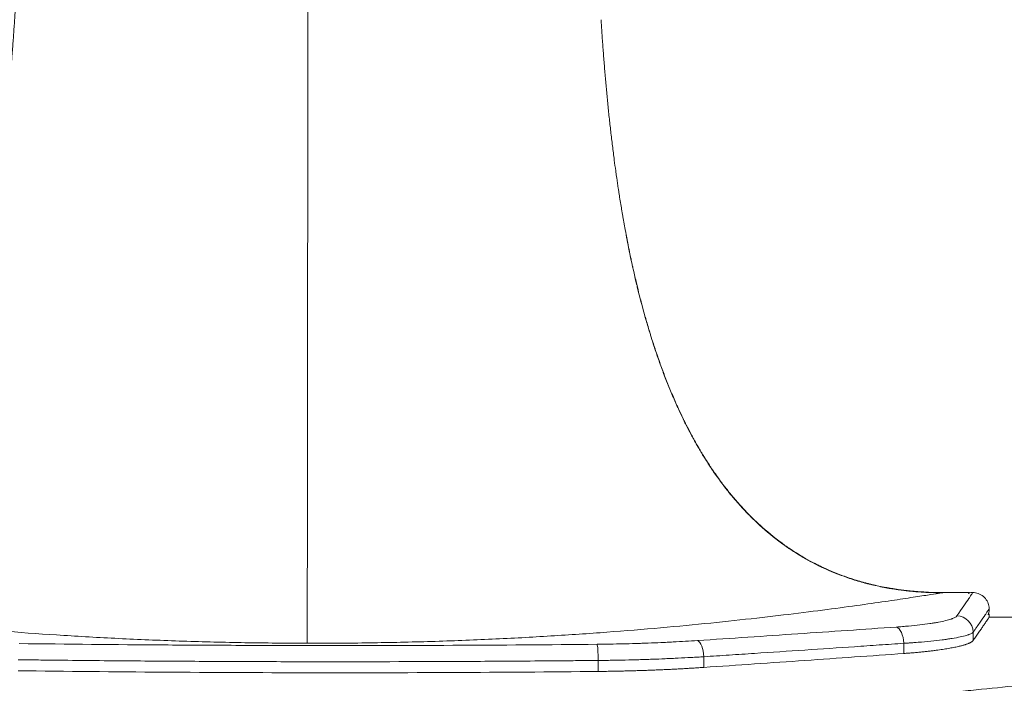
# Model space of a CAD drawing. Header units: millimetres. Extents: x 0 to 594, y 0 to 420.
# Tile 101 of 256: x 237.93 to 240.94, y 169.12 to 171.15. Entities that reach past the tile are written whole.
import ezdxf

# ---------------------------------------------------------------- set-up
doc = ezdxf.new("R2010")
doc.units = ezdxf.units.MM
doc.layers.add('1', color=7, linetype='Continuous', true_color=0xffffff)
doc.styles.add('Arial', font='txt')
doc.dimstyles.get("Standard").update_dxf_attribs({"dimtxt": 0.18, "dimasz": 0.18, "dimexe": 0.18, "dimexo": 0.0625, "dimgap": 0.09, "dimtad": 0, "dimtih": 1, "dimtoh": 1, "dimdec": 4, "dimzin": 0, "dimdsep": 46, "dimtxsty": 'Standard', "dimcen": 0.09, "dimadec": 0, "dimazin": 0, "dimtfac": 1, "dimtdec": 4, "dimtofl": 0, "dimtmove": 0, "dimatfit": 3, "dimfxl": 0, "dimtolj": 1, "dimtzin": 0, "dimarcsym": 0})

# ---------------------------------------------------------------- blocks, each defined once
blk = doc.blocks.new('_U8')
at = {"layer": '1', "color": 18, "lineweight": 18}
for p, q in [((226.9039, 215.3984), (226.9039, 196.8912)), ((318.5034, 149.327), (318.5034, 200.8912)), ((226.9039, 198.8912), (243.5405, 198.8912)), ((318.5034, 198.8912), (301.8668, 198.8912))]:
    blk.add_line(p, q, dxfattribs=at)
at = {"layer": '1', "color": 18}
for points in [[(226.9039, 198.8912), (230.4039, 199.8291), (230.4039, 197.9534)], [(318.5034, 198.8912), (315.0034, 197.9534), (315.0034, 199.8291)]]:
    blk.add_solid(points, dxfattribs=at)
at = {"layer": '1', "color": 18, "linetype": 'Continuous', "lineweight": 13, "char_height": 3.5, "attachment_point": 7, "line_spacing_factor": 1.047437, "style": 'Arial'}
for s, insert in [('\\fArial|b0|i0;\\W1.0000;LCG (DRY WEIGHT)', (255.1731, 196.2555)), ('\\fArial|b0|i0;\\W1.0000;1.8', (245.226, 196.2555))]:
    blk.add_mtext(s, dxfattribs=dict(at, insert=insert))
blk = doc.blocks.new('_U10')
at = {"layer": '1', "color": 18, "lineweight": 18}
for p, q in [((202.0973, 198.4427), (40.2436, 198.4427)), ((42.2436, 198.4427), (42.2436, 169.9126)), ((42.2436, 127.4368), (42.2436, 157.7463)), ((257.5135, 127.4368), (40.2436, 127.4368))]:
    blk.add_line(p, q, dxfattribs=at)
at = {"layer": '1', "color": 18}
for points in [[(42.2436, 198.4427), (43.1815, 194.9427), (41.3058, 194.9427)], [(42.2436, 127.4368), (41.3058, 130.9368), (43.1815, 130.9368)]]:
    blk.add_solid(points, dxfattribs=at)
at = {"layer": '1', "color": 18, "linetype": 'Continuous', "lineweight": 13, "insert": (45.2224, 159.4038), "char_height": 3.5, "attachment_point": 7, "rotation": 90, "line_spacing_factor": 1.047437, "style": 'Arial'}
blk.add_mtext('\\fArial|b0|i0;\\W1.0000;1.42', dxfattribs=at)
blk = doc.blocks.new('_U11')
at = {"layer": '1', "color": 18, "lineweight": 18}
for p, q in [((101.4996, 186.0644), (50.7679, 186.0644)), ((52.7679, 186.0644), (52.7679, 161.5114)), ((52.7679, 127.4368), (52.7679, 149.3451)), ((257.5135, 127.4368), (50.7679, 127.4368))]:
    blk.add_line(p, q, dxfattribs=at)
at = {"layer": '1', "color": 18}
for points in [[(52.7679, 186.0644), (53.7057, 182.5644), (51.8301, 182.5644)], [(52.7679, 127.4368), (51.8301, 130.9368), (53.7057, 130.9368)]]:
    blk.add_solid(points, dxfattribs=at)
at = {"layer": '1', "color": 18, "linetype": 'Continuous', "lineweight": 13, "insert": (55.7467, 151.0026), "char_height": 3.5, "attachment_point": 7, "rotation": 90, "line_spacing_factor": 1.047437, "style": 'Arial'}
blk.add_mtext('\\fArial|b0|i0;\\W1.0000;1.17', dxfattribs=at)
blk = doc.blocks.new('_U12')
at = {"layer": '1', "color": 18, "lineweight": 18}
for p, q in [((226.9039, 215.3984), (336.0772, 215.3984)), ((334.0772, 215.3984), (334.0772, 177.5008)), ((334.0772, 127.4368), (334.0772, 165.3344)), ((257.5135, 127.4368), (336.0772, 127.4368))]:
    blk.add_line(p, q, dxfattribs=at)
at = {"layer": '1', "color": 18}
for points in [[(334.0772, 215.3984), (335.015, 211.8984), (333.1393, 211.8984)], [(334.0772, 127.4368), (333.1393, 130.9368), (335.015, 130.9368)]]:
    blk.add_solid(points, dxfattribs=at)
at = {"layer": '1', "color": 18, "linetype": 'Continuous', "lineweight": 13, "char_height": 3.5, "attachment_point": 7, "rotation": 90, "line_spacing_factor": 1.047437, "style": 'Arial'}
for s, insert in [('\\fArial|b0|i0;\\W1.0000;LIFTING STROPS* EYE', (344.118, 145.1241)), ('\\fArial|b0|i0;\\W1.0000;1.76', (337.056, 166.9919))]:
    blk.add_mtext(s, dxfattribs=dict(at, insert=insert))
blk = doc.blocks.new('_U13')
at = {"layer": '1', "color": 18, "lineweight": 18}
for p, q in [((128.4245, 177.2952), (61.3878, 177.2952)), ((63.3878, 177.2952), (63.3878, 113.3718)), ((257.5135, 127.4368), (61.3878, 127.4368))]:
    blk.add_line(p, q, dxfattribs=at)
at = {"layer": '1', "color": 18}
for points in [[(63.3878, 177.2952), (64.3256, 173.7952), (62.4499, 173.7952)], [(63.3878, 127.4368), (62.4499, 130.9368), (64.3256, 130.9368)]]:
    blk.add_solid(points, dxfattribs=at)
at = {"layer": '1', "color": 18, "linetype": 'Continuous', "lineweight": 13, "char_height": 3.5, "attachment_point": 7, "rotation": 90, "line_spacing_factor": 1.047437, "style": 'Arial'}
for s, insert in [('\\fArial|b0|i0;\\W1.0000;1.00', (66.3666, 102.8629)), ('\\fArial|b0|i0;\\W1.0000;BOW DEFLATED', (66.3666, 61.4994))]:
    blk.add_mtext(s, dxfattribs=dict(at, insert=insert))

msp = doc.modelspace()

# ---------------------------------------------------------------- linework, layer by layer
at = {"layer": '1', "color": 155, "linetype": 'Continuous', "lineweight": 18}
for p, q in [((240.8328, 169.402), (240.7506, 169.4021)), ((240.8933, 169.3267), (240.8933, 169.3369)), ((241.5673, 169.3261), (240.8933, 169.3269))]:
    msp.add_line(p, q, dxfattribs=at)
at = {"layer": '1', "color": 155, "linetype": 'Continuous', "lineweight": 13}
for p, q in [((240.8442, 169.2809), (240.8442, 169.2554)), ((240.6327, 169.2471), (240.6327, 169.2159)), ((239.699, 169.1947), (239.6989, 169.1611)), ((240.0216, 169.206), (240.0215, 169.1734))]:
    msp.add_line(p, q, dxfattribs=at)
for centre, major_axis, ratio, start_param, end_param in [((240.7943, 169.281), (-0.041, 0.0286), 0.991346, 3.753308, 5.315987), ((240.6093, 169.2471), (-0.0034, 0.0499), 0.467569, 4.678842, 6.134001), ((240.0021, 169.2061), (0.0033, -0.0499), 0.389515, 1.544136, 2.972286), ((239.6956, 169.1947), (-0.0005, 0.05), 0.067697, 4.710833, 6.120889)]:
    msp.add_ellipse(centre, major_axis=major_axis, ratio=ratio, start_param=start_param, end_param=end_param, dxfattribs=at)
at = {"layer": '1', "color": 155, "linetype": 'Continuous', "lineweight": 18}
for points, knots in [([(236.8681, 169.4068), (236.8827, 169.4068), (236.901, 169.4072), (236.9228, 169.4082), (236.9374, 169.409), (236.9538, 169.4102), (236.9683, 169.4116), (236.9774, 169.4125), (236.9864, 169.4135), (237.0009, 169.4153), (237.0171, 169.4176), (237.0314, 169.42), (237.053, 169.4238), (237.0726, 169.4279), (237.0902, 169.4322), (237.0973, 169.4339), (237.1096, 169.4371), (237.1236, 169.441), (237.1358, 169.4447), (237.1427, 169.4469), (237.1531, 169.4502), (237.1686, 169.4555), (237.1839, 169.4612), (237.1941, 169.4652), (237.2008, 169.4679), (237.2159, 169.4741), (237.231, 169.4809), (237.2433, 169.4868), (237.2466, 169.4884), (237.2488, 169.4895), (237.2529, 169.4915), (237.2658, 169.498), (237.2802, 169.5057), (237.2928, 169.513), (237.2968, 169.5152), (237.3007, 169.5175), (237.31, 169.5231), (237.3231, 169.5313), (237.3349, 169.539), (237.3409, 169.5431), (237.3427, 169.5444), (237.3446, 169.5457), (237.3506, 169.5498), (237.3798, 169.5706), (237.4093, 169.5947), (237.436, 169.6193), (237.4465, 169.6293), (237.4569, 169.6394), (237.4671, 169.6498), (237.4771, 169.6603), (237.4894, 169.6736), (237.5014, 169.6873), (237.5108, 169.6983), (237.5201, 169.7095), (237.5292, 169.7208), (237.5381, 169.7323), (237.5512, 169.7497), (237.5639, 169.7674), (237.5762, 169.7854), (237.5842, 169.7975), (237.5931, 169.8113), (237.6008, 169.8236), (237.6055, 169.8314), (237.6102, 169.8391), (237.6176, 169.8517), (237.6257, 169.8659), (237.6327, 169.8786), (237.6414, 169.8945), (237.6494, 169.9099), (237.656, 169.9228), (237.658, 169.9269), (237.66, 169.931), (237.6665, 169.944), (237.6739, 169.9596), (237.6815, 169.9762), (237.6874, 169.9894), (237.6947, 170.0061), (237.7018, 170.0229), (237.7073, 170.0363), (237.7128, 170.0498), (237.7181, 170.0634), (237.7233, 170.077), (237.7309, 170.0974), (237.7383, 170.118), (237.7454, 170.1387), (237.7501, 170.1525), (237.7552, 170.168), (237.7596, 170.1819), (237.7624, 170.1906), (237.7651, 170.1993), (237.7693, 170.2132), (237.7738, 170.2281), (237.7768, 170.2386), (237.7781, 170.2429), (237.7793, 170.2473), (237.7833, 170.2613), (237.7875, 170.2765), (237.791, 170.2897), (237.7919, 170.2932), (237.7926, 170.2956), (237.7937, 170.3001), (237.7974, 170.3142), (237.8014, 170.3301), (237.8049, 170.3442), (237.806, 170.3487), (237.807, 170.3531), (237.8096, 170.3637), (237.8131, 170.3788), (237.8164, 170.393), (237.8183, 170.4019), (237.8203, 170.4108), (237.8234, 170.4251), (237.8268, 170.4411), (237.8298, 170.4554), (237.8341, 170.4769), (237.8383, 170.4984), (237.8423, 170.5199), (237.845, 170.5342), (237.8476, 170.5486), (237.8501, 170.563), (237.8525, 170.5774), (237.8556, 170.5954), (237.8585, 170.6134), (237.8607, 170.6278), (237.8635, 170.6458), (237.8663, 170.6639), (237.8689, 170.6819), (237.8715, 170.7), (237.8744, 170.7217), (237.8778, 170.747), (237.8806, 170.7688), (237.8832, 170.7905), (237.8858, 170.8123), (237.8883, 170.834), (237.8915, 170.8631), (237.8946, 170.8921), (237.8975, 170.9212), (237.8996, 170.943), (237.9016, 170.9648), (237.9035, 170.9867), (237.9054, 171.0085), (237.9072, 171.0303), (237.909, 171.0522), (237.9112, 171.0813), (237.9134, 171.1104), (237.9154, 171.1396), (237.9168, 171.1615), (237.9182, 171.1833), (237.9196, 171.2052), (237.9209, 171.2271), (237.9223, 171.2526), (237.9235, 171.2745), (237.9245, 171.2927), (237.9254, 171.311), (237.9265, 171.3329), (237.9277, 171.3584), (237.9287, 171.3803), (237.9297, 171.4022), (237.9306, 171.4241), (237.9315, 171.446), (237.9324, 171.4683), (237.933, 171.4833), (237.9333, 171.491)], [0, 0, 0, 0, 0.016799, 0.020998, 0.025198, 0.033598, 0.039897, 0.041997, 0.044097, 0.050396, 0.058796, 0.062995, 0.067195, 0.083994, 0.086094, 0.088193, 0.092393, 0.100793, 0.104992, 0.107092, 0.109192, 0.117591, 0.125991, 0.128091, 0.13019, 0.13439, 0.146989, 0.149351, 0.150139, 0.151189, 0.152239, 0.155389, 0.167988, 0.171137, 0.172187, 0.173237, 0.176387, 0.184786, 0.191086, 0.192661, 0.193186, 0.193711, 0.195286, 0.201585, 0.235183, 0.239382, 0.243582, 0.251981, 0.256181, 0.260381, 0.26878, 0.277179, 0.281379, 0.285579, 0.293978, 0.298178, 0.302378, 0.319176, 0.323376, 0.327576, 0.335975, 0.342275, 0.344375, 0.346474, 0.352774, 0.361173, 0.365373, 0.369573, 0.382172, 0.385321, 0.386371, 0.387421, 0.390571, 0.40317, 0.40737, 0.41157, 0.419969, 0.428368, 0.432568, 0.436768, 0.445167, 0.449367, 0.453566, 0.470365, 0.474565, 0.478765, 0.487164, 0.493463, 0.495563, 0.497663, 0.503963, 0.512362, 0.515512, 0.516562, 0.517612, 0.520761, 0.533361, 0.535723, 0.53651, 0.53756, 0.53861, 0.54176, 0.554359, 0.557509, 0.558559, 0.559609, 0.562758, 0.571158, 0.577457, 0.579557, 0.581657, 0.587956, 0.596356, 0.600556, 0.604755, 0.621554, 0.625754, 0.629953, 0.638353, 0.642552, 0.646752, 0.655152, 0.663551, 0.667751, 0.67195, 0.684549, 0.688749, 0.692949, 0.705548, 0.713947, 0.722347, 0.730746, 0.739145, 0.747545, 0.755944, 0.772743, 0.781142, 0.789542, 0.797941, 0.80634, 0.81474, 0.823139, 0.831538, 0.839938, 0.856737, 0.865136, 0.873535, 0.881935, 0.890334, 0.898733, 0.907133, 0.919732, 0.923932, 0.928131, 0.94073, 0.94913, 0.957529, 0.965929, 0.974328, 0.982727, 0.991127, 1, 1, 1, 1]), ([(238.8102, 169.2472), (238.8102, 169.2496), (238.8102, 169.253), (238.8102, 169.2577), (238.8102, 169.261), (238.8102, 169.265), (238.8102, 169.2688), (238.8102, 169.2713), (238.8102, 169.2738), (238.8102, 169.2781), (238.8102, 169.2832), (238.8102, 169.288), (238.8102, 169.2955), (238.8102, 169.303), (238.8102, 169.3103), (238.8102, 169.3133), (238.8102, 169.3187), (238.8102, 169.3251), (238.8102, 169.331), (238.8102, 169.3344), (238.8102, 169.3396), (238.8103, 169.3477), (238.8103, 169.3561), (238.8103, 169.362), (238.8103, 169.3659), (238.8103, 169.3749), (238.8103, 169.3845), (238.8103, 169.3926), (238.8103, 169.3948), (238.8103, 169.3963), (238.8103, 169.3991), (238.8103, 169.408), (238.8103, 169.4185), (238.8103, 169.428), (238.8103, 169.431), (238.8103, 169.4341), (238.8103, 169.4414), (238.8103, 169.452), (238.8103, 169.4619), (238.8103, 169.4671), (238.8103, 169.4687), (238.8103, 169.4704), (238.8104, 169.4756), (238.8104, 169.5018), (238.8104, 169.5313), (238.8104, 169.5607), (238.8104, 169.5726), (238.8105, 169.5846), (238.8105, 169.5967), (238.8105, 169.6089), (238.8105, 169.6244), (238.8105, 169.64), (238.8105, 169.6527), (238.8105, 169.6654), (238.8105, 169.6782), (238.8106, 169.6911), (238.8106, 169.7106), (238.8106, 169.7303), (238.8106, 169.7502), (238.8106, 169.7635), (238.8106, 169.7785), (238.8107, 169.792), (238.8107, 169.8004), (238.8107, 169.8088), (238.8107, 169.8224), (238.8107, 169.8377), (238.8107, 169.8513), (238.8107, 169.8685), (238.8108, 169.8848), (238.8108, 169.8986), (238.8108, 169.9029), (238.8108, 169.9072), (238.8108, 169.921), (238.8108, 169.9375), (238.8108, 169.9549), (238.8108, 169.9689), (238.8109, 169.9863), (238.8109, 170.0038), (238.8109, 170.0178), (238.8109, 170.0319), (238.8109, 170.0459), (238.8109, 170.06), (238.811, 170.0811), (238.811, 170.1023), (238.811, 170.1235), (238.811, 170.1377), (238.811, 170.1536), (238.8111, 170.1678), (238.8111, 170.1766), (238.8111, 170.1855), (238.8111, 170.1997), (238.8111, 170.2148), (238.8111, 170.2255), (238.8111, 170.2299), (238.8111, 170.2343), (238.8112, 170.2486), (238.8112, 170.2639), (238.8112, 170.2773), (238.8112, 170.2808), (238.8112, 170.2833), (238.8112, 170.2877), (238.8112, 170.302), (238.8112, 170.318), (238.8112, 170.3322), (238.8113, 170.3367), (238.8113, 170.3412), (238.8113, 170.3519), (238.8113, 170.367), (238.8113, 170.3813), (238.8113, 170.3902), (238.8113, 170.3991), (238.8113, 170.4134), (238.8114, 170.4295), (238.8114, 170.4438), (238.8114, 170.4652), (238.8114, 170.4867), (238.8115, 170.5081), (238.8115, 170.5224), (238.8115, 170.5367), (238.8115, 170.5511), (238.8115, 170.5654), (238.8115, 170.5833), (238.8116, 170.6012), (238.8116, 170.6155), (238.8116, 170.6335), (238.8116, 170.6514), (238.8116, 170.6693), (238.8117, 170.6873), (238.8117, 170.7088), (238.8117, 170.7339), (238.8117, 170.7555), (238.8118, 170.7771), (238.8118, 170.7987), (238.8118, 170.8203), (238.8119, 170.8491), (238.8119, 170.878), (238.8119, 170.9068), (238.8119, 170.9285), (238.812, 170.9502), (238.812, 170.972), (238.812, 170.9937), (238.8121, 171.0155), (238.8121, 171.0372), (238.8121, 171.0663), (238.8121, 171.0955), (238.8122, 171.1246), (238.8122, 171.1465), (238.8122, 171.1685), (238.8123, 171.1904), (238.8123, 171.2124), (238.8123, 171.2382), (238.8124, 171.2602), (238.8124, 171.2786), (238.8124, 171.2971), (238.8124, 171.3192), (238.8125, 171.3451), (238.8125, 171.3674), (238.8125, 171.3897), (238.8125, 171.412), (238.8126, 171.4344), (238.8126, 171.4601), (238.8126, 171.4785), (238.8126, 171.4893)], [0, 0, 0, 0, 0.016744, 0.02093, 0.025115, 0.033487, 0.039766, 0.041859, 0.043952, 0.050231, 0.058603, 0.062789, 0.066975, 0.083718, 0.085811, 0.087904, 0.09209, 0.100462, 0.104648, 0.106741, 0.108834, 0.117206, 0.125577, 0.12767, 0.129763, 0.133949, 0.146507, 0.148862, 0.149646, 0.150693, 0.151739, 0.154879, 0.167436, 0.170576, 0.171622, 0.172669, 0.175808, 0.18418, 0.190459, 0.192029, 0.192552, 0.193075, 0.194645, 0.200924, 0.234411, 0.238597, 0.242783, 0.251155, 0.255341, 0.259527, 0.267898, 0.27627, 0.280456, 0.284642, 0.293014, 0.2972, 0.301386, 0.318129, 0.322315, 0.326501, 0.334873, 0.341152, 0.343245, 0.345338, 0.351617, 0.359988, 0.364174, 0.36836, 0.380918, 0.384057, 0.385104, 0.38615, 0.38929, 0.401848, 0.406033, 0.410219, 0.418591, 0.426963, 0.431149, 0.435335, 0.443707, 0.447893, 0.452079, 0.468822, 0.473008, 0.477194, 0.485566, 0.491845, 0.493938, 0.496031, 0.502309, 0.510681, 0.513821, 0.514867, 0.515914, 0.519053, 0.531611, 0.533965, 0.53475, 0.535797, 0.536843, 0.539983, 0.55254, 0.55568, 0.556726, 0.557773, 0.560912, 0.569284, 0.575563, 0.577656, 0.579749, 0.586028, 0.5944, 0.598585, 0.602771, 0.619515, 0.623701, 0.627887, 0.636259, 0.640445, 0.64463, 0.653002, 0.661374, 0.66556, 0.669746, 0.682304, 0.68649, 0.690676, 0.703233, 0.711605, 0.719977, 0.728349, 0.736721, 0.745092, 0.753464, 0.770208, 0.77858, 0.786952, 0.795323, 0.803695, 0.812067, 0.820439, 0.828811, 0.837182, 0.853926, 0.862298, 0.87067, 0.879042, 0.887413, 0.895785, 0.904157, 0.916715, 0.920901, 0.925087, 0.937644, 0.946016, 0.954388, 0.96276, 0.971132, 0.979503, 0.987875, 1, 1, 1, 1]), ([(239.7076, 171.1516), (239.7079, 171.1468), (239.7087, 171.1348), (239.7105, 171.1083), (239.7126, 171.0791), (239.7147, 171.05), (239.7164, 171.0281), (239.7182, 171.0063), (239.72, 170.9844), (239.7219, 170.9626), (239.7239, 170.9408), (239.7259, 170.919), (239.7287, 170.8899), (239.7317, 170.8608), (239.7349, 170.8318), (239.7373, 170.81), (239.7398, 170.7882), (239.7425, 170.7665), (239.7452, 170.7447), (239.7485, 170.7194), (239.7514, 170.6977), (239.7539, 170.6796), (239.7565, 170.6616), (239.7592, 170.6435), (239.7619, 170.6255), (239.7642, 170.611), (239.767, 170.593), (239.77, 170.575), (239.7725, 170.5606), (239.7749, 170.5462), (239.7775, 170.5319), (239.7801, 170.5175), (239.784, 170.496), (239.7882, 170.4745), (239.7925, 170.453), (239.7954, 170.4387), (239.7988, 170.4227), (239.8018, 170.4084), (239.8038, 170.3995), (239.8058, 170.3906), (239.809, 170.3764), (239.8125, 170.3613), (239.815, 170.3506), (239.816, 170.3462), (239.8171, 170.3418), (239.8205, 170.3276), (239.8245, 170.3117), (239.8282, 170.2976), (239.8293, 170.2932), (239.8299, 170.2907), (239.8309, 170.2872), (239.8344, 170.274), (239.8385, 170.2588), (239.8424, 170.2448), (239.8437, 170.2404), (239.8449, 170.236), (239.848, 170.2255), (239.8523, 170.2107), (239.8566, 170.1967), (239.8592, 170.188), (239.8619, 170.1793), (239.8663, 170.1655), (239.8714, 170.1499), (239.8761, 170.1361), (239.8831, 170.1154), (239.8904, 170.0948), (239.8981, 170.0743), (239.9032, 170.0607), (239.9085, 170.0472), (239.9139, 170.0336), (239.9194, 170.0202), (239.9265, 170.0034), (239.9337, 169.9867), (239.9396, 169.9734), (239.9472, 169.9569), (239.9545, 169.9412), (239.9609, 169.9282), (239.963, 169.9241), (239.965, 169.92), (239.9715, 169.907), (239.9795, 169.8917), (239.9881, 169.8757), (239.9951, 169.863), (240.0032, 169.8488), (240.0106, 169.8362), (240.0152, 169.8284), (240.02, 169.8207), (240.0276, 169.8083), (240.0364, 169.7945), (240.0445, 169.7824), (240.0567, 169.7644), (240.0693, 169.7466), (240.0824, 169.7292), (240.0913, 169.7177), (240.1004, 169.7064), (240.1096, 169.6952), (240.119, 169.6841), (240.1309, 169.6704), (240.1432, 169.6571), (240.1532, 169.6465), (240.1634, 169.6361), (240.1737, 169.6259), (240.1842, 169.6159), (240.2109, 169.5913), (240.2403, 169.5671), (240.2695, 169.5462), (240.2754, 169.5421), (240.2773, 169.5408), (240.2792, 169.5395), (240.2852, 169.5354), (240.2969, 169.5277), (240.31, 169.5195), (240.3193, 169.5139), (240.3232, 169.5115), (240.3271, 169.5093), (240.3397, 169.502), (240.3541, 169.4942), (240.367, 169.4877), (240.3711, 169.4856), (240.3733, 169.4845), (240.3766, 169.4829), (240.3889, 169.477), (240.404, 169.4702), (240.419, 169.4639), (240.4258, 169.4612), (240.4359, 169.4572), (240.4512, 169.4515), (240.4667, 169.4462), (240.4771, 169.4428), (240.484, 169.4406), (240.4962, 169.4369), (240.5102, 169.433), (240.5225, 169.4297), (240.5295, 169.428), (240.5472, 169.4237), (240.5668, 169.4195), (240.5883, 169.4157), (240.6026, 169.4133), (240.6189, 169.4109), (240.6333, 169.4091), (240.6424, 169.408), (240.6514, 169.4071), (240.6659, 169.4057), (240.6823, 169.4044), (240.6969, 169.4036), (240.7187, 169.4025), (240.737, 169.4021), (240.7516, 169.4021)], [0, 0, 0, 0, 0.006242, 0.01589, 0.035187, 0.044835, 0.054483, 0.064131, 0.073779, 0.083427, 0.093075, 0.102723, 0.112372, 0.131668, 0.141316, 0.150964, 0.160612, 0.17026, 0.179909, 0.189557, 0.204029, 0.208853, 0.213677, 0.228149, 0.232973, 0.237797, 0.247446, 0.257094, 0.261918, 0.266742, 0.27639, 0.281214, 0.286038, 0.305334, 0.310158, 0.314982, 0.324631, 0.331867, 0.334279, 0.336691, 0.343927, 0.353575, 0.357193, 0.358399, 0.359605, 0.363223, 0.377695, 0.381313, 0.382519, 0.383725, 0.38463, 0.387343, 0.401816, 0.405434, 0.40664, 0.407846, 0.411464, 0.421112, 0.428348, 0.43076, 0.433172, 0.440408, 0.450056, 0.45488, 0.459704, 0.479001, 0.483825, 0.488649, 0.498297, 0.503121, 0.507945, 0.517593, 0.527241, 0.532065, 0.53689, 0.551362, 0.55498, 0.556186, 0.557392, 0.56101, 0.575482, 0.580306, 0.58513, 0.594778, 0.602014, 0.604426, 0.606839, 0.614075, 0.623723, 0.628547, 0.633371, 0.652667, 0.657491, 0.662315, 0.671963, 0.676787, 0.681612, 0.69126, 0.700908, 0.705732, 0.710556, 0.720204, 0.725028, 0.729852, 0.768445, 0.775681, 0.77749, 0.778093, 0.778696, 0.780505, 0.787741, 0.797389, 0.801007, 0.802213, 0.803419, 0.807037, 0.82151, 0.825128, 0.826334, 0.82754, 0.828444, 0.831158, 0.84563, 0.850454, 0.852866, 0.855278, 0.864926, 0.874574, 0.876986, 0.879398, 0.884222, 0.893871, 0.898695, 0.901107, 0.903519, 0.922815, 0.927639, 0.932463, 0.942111, 0.949347, 0.951759, 0.954171, 0.961407, 0.971056, 0.97588, 0.980704, 1, 1, 1, 1]), ([(239.7841, 170.4941), (239.7861, 170.4837), (239.7888, 170.4697), (239.7923, 170.4522), (239.7953, 170.4379), (239.7986, 170.4218), (239.8017, 170.4076), (239.8036, 170.3987), (239.8056, 170.3898), (239.8088, 170.3755), (239.8123, 170.3605), (239.8148, 170.3498), (239.8159, 170.3454), (239.817, 170.3409), (239.8204, 170.3268), (239.8244, 170.3109), (239.828, 170.2967), (239.8292, 170.2923), (239.8298, 170.2899), (239.8307, 170.2864), (239.8342, 170.2732), (239.8384, 170.258), (239.8423, 170.244), (239.8435, 170.2396), (239.8448, 170.2352), (239.8478, 170.2247), (239.8522, 170.2099), (239.8564, 170.1959), (239.8591, 170.1872), (239.8618, 170.1785), (239.8662, 170.1646), (239.8713, 170.149), (239.8759, 170.1352), (239.883, 170.1146), (239.8903, 170.094), (239.8979, 170.0735), (239.9031, 170.0599), (239.9084, 170.0463), (239.9138, 170.0328), (239.9193, 170.0193), (239.9263, 170.0026), (239.9336, 169.9859), (239.9395, 169.9726), (239.947, 169.956), (239.9544, 169.9404), (239.9608, 169.9273), (239.9628, 169.9233), (239.9648, 169.9192), (239.9714, 169.9062), (239.9793, 169.8909), (239.988, 169.8749), (239.995, 169.8621), (240.0031, 169.8479), (240.0104, 169.8354), (240.0151, 169.8276), (240.0198, 169.8198), (240.0275, 169.8075), (240.0363, 169.7937), (240.0443, 169.7816), (240.0565, 169.7636), (240.0692, 169.7458), (240.0823, 169.7284), (240.0912, 169.7169), (240.1002, 169.7055), (240.1095, 169.6944), (240.1188, 169.6833), (240.1308, 169.6696), (240.1431, 169.6562), (240.1531, 169.6457), (240.1632, 169.6353), (240.1736, 169.6251), (240.1841, 169.6151), (240.2107, 169.5905), (240.2402, 169.5662), (240.2693, 169.5454), (240.2753, 169.5413), (240.2772, 169.54), (240.279, 169.5387), (240.285, 169.5346), (240.2968, 169.5268), (240.3098, 169.5186), (240.3192, 169.513), (240.3231, 169.5107), (240.327, 169.5084), (240.3396, 169.5012), (240.3539, 169.4934), (240.3669, 169.4868), (240.371, 169.4848), (240.3732, 169.4837), (240.3765, 169.4821), (240.3887, 169.4762), (240.4038, 169.4694), (240.4189, 169.4631), (240.4256, 169.4604), (240.4358, 169.4564), (240.4511, 169.4507), (240.4666, 169.4454), (240.4769, 169.442), (240.4839, 169.4398), (240.496, 169.4361), (240.51, 169.4321), (240.5223, 169.4289), (240.5294, 169.4272), (240.5471, 169.4229), (240.5667, 169.4187), (240.5882, 169.4148), (240.6025, 169.4125), (240.6187, 169.4101), (240.6332, 169.4083), (240.6422, 169.4072), (240.6513, 169.4063), (240.6658, 169.4049), (240.6822, 169.4036), (240.6967, 169.4028), (240.7186, 169.4017), (240.7368, 169.4013), (240.7514, 169.4013)], [0, 0, 0, 0, 0.019764, 0.026571, 0.033378, 0.046993, 0.057204, 0.060607, 0.064011, 0.074222, 0.087836, 0.092941, 0.094643, 0.096345, 0.10145, 0.121872, 0.126977, 0.128679, 0.130381, 0.131657, 0.135486, 0.155908, 0.161013, 0.162715, 0.164417, 0.169522, 0.183137, 0.193347, 0.196751, 0.200155, 0.210365, 0.22398, 0.230787, 0.237594, 0.264823, 0.27163, 0.278437, 0.292052, 0.298859, 0.305666, 0.319281, 0.332895, 0.339702, 0.346509, 0.366931, 0.372036, 0.373738, 0.37544, 0.380545, 0.400967, 0.407774, 0.414581, 0.428196, 0.438406, 0.44181, 0.445214, 0.455424, 0.469039, 0.475846, 0.482653, 0.509882, 0.516689, 0.523496, 0.537111, 0.543918, 0.550725, 0.56434, 0.577954, 0.584761, 0.591568, 0.605183, 0.61199, 0.618797, 0.673255, 0.683465, 0.686018, 0.686869, 0.68772, 0.690273, 0.700483, 0.714098, 0.719203, 0.720905, 0.722607, 0.727712, 0.748134, 0.753239, 0.754941, 0.756643, 0.757919, 0.761748, 0.78217, 0.788977, 0.792381, 0.795784, 0.809399, 0.823013, 0.826417, 0.82982, 0.836627, 0.850242, 0.857049, 0.860453, 0.863856, 0.891085, 0.897892, 0.904699, 0.918314, 0.928524, 0.931928, 0.935332, 0.945542, 0.959157, 0.965964, 0.972771, 1, 1, 1, 1]), ([(240.89, 169.3342), (240.8904, 169.335), (240.8913, 169.3376), (240.8933, 169.3458), (240.8937, 169.3583), (240.8896, 169.3734), (240.8796, 169.388), (240.8649, 169.3983), (240.849, 169.4024), (240.8367, 169.402), (240.8308, 169.4003), (240.829, 169.3996)], [0, 0, 0, 0, 0.075595, 0.158606, 0.268192, 0.400319, 0.547242, 0.698563, 0.836982, 0.949781, 1, 1, 1, 1]), ([(236.4687, 169.1415), (236.4896, 169.1392), (236.5107, 169.1369), (236.5534, 169.1324), (236.5749, 169.1303), (236.6073, 169.127), (236.618, 169.1259), (236.6396, 169.1237), (236.6504, 169.1226), (236.6828, 169.1192), (236.7044, 169.117), (236.7477, 169.1126), (236.7694, 169.1103), (236.813, 169.1059), (236.8784, 169.0992), (236.9442, 169.0926), (237.0104, 169.086), (237.0325, 169.0838), (237.0768, 169.0794), (237.1433, 169.0729), (237.2103, 169.0664), (237.2663, 169.061), (237.2775, 169.0599), (237.2999, 169.0577), (237.3111, 169.0567), (237.3449, 169.0535), (237.3675, 169.0514), (237.4129, 169.0473), (237.4358, 169.0453), (237.4818, 169.0415), (237.505, 169.0397), (237.5401, 169.0372), (237.5518, 169.0364), (237.5755, 169.0349), (237.5874, 169.0341), (237.6232, 169.0321), (237.6471, 169.0309), (237.6953, 169.0287), (237.7195, 169.0278), (237.7681, 169.0262), (237.7926, 169.0256), (237.8232, 169.0249), (237.8293, 169.0248), (237.8416, 169.0246), (237.86, 169.0243), (237.903, 169.0235), (237.9399, 169.0229), (238.0136, 169.0218), (238.0628, 169.0211), (238.3087, 169.0178), (238.5055, 169.0162), (238.7517, 169.0154), (238.801, 169.0153), (238.8995, 169.0153), (238.9487, 169.0153), (239.0472, 169.0155), (239.0965, 169.0157), (239.1949, 169.0162), (239.2442, 169.0165), (239.3426, 169.0172), (239.3918, 169.0176), (239.4902, 169.0185), (239.5517, 169.0191), (239.6132, 169.0198), (239.6378, 169.02), (239.6501, 169.0202), (239.687, 169.0206), (239.7116, 169.0209), (239.7484, 169.0214), (239.7607, 169.0216), (239.7852, 169.022), (239.7975, 169.0223), (239.8343, 169.023), (239.8587, 169.0236), (239.8953, 169.0247), (239.9074, 169.0251), (239.9316, 169.026), (239.9437, 169.0265), (239.9679, 169.0275), (239.9799, 169.0281), (240.0039, 169.0293), (240.0159, 169.0299), (240.0517, 169.0319), (240.0753, 169.0334), (240.1223, 169.0365), (240.1456, 169.0382), (240.1919, 169.0417), (240.2149, 169.0436), (240.2606, 169.0475), (240.2833, 169.0495), (240.3511, 169.0557), (240.3957, 169.06), (240.4514, 169.0654), (240.4625, 169.0665), (240.4847, 169.0687), (240.4958, 169.0698), (240.5292, 169.073), (240.5514, 169.0751), (240.6178, 169.0816), (240.662, 169.0859), (240.7169, 169.0913), (240.7279, 169.0924), (240.7498, 169.0945), (240.7607, 169.0956), (240.7935, 169.0989), (240.8152, 169.1011), (240.8804, 169.1077), (240.9237, 169.112), (240.9777, 169.1174), (240.994, 169.119), (241.0102, 169.1206), (241.021, 169.1217), (241.0481, 169.1244), (241.0751, 169.127), (241.1073, 169.1302), (241.1179, 169.1313), (241.1339, 169.133), (241.1392, 169.1335), (241.1497, 169.1347), (241.155, 169.1352), (241.1812, 169.1381), (241.2016, 169.1404), (241.2312, 169.1442), (241.2409, 169.1455), (241.2552, 169.1474), (241.2599, 169.1481), (241.2691, 169.1494), (241.2737, 169.1501), (241.2872, 169.1522), (241.2961, 169.1537), (241.3132, 169.1566), (241.3216, 169.1581), (241.3379, 169.1612), (241.3536, 169.1643), (241.3682, 169.1674), (241.3892, 169.1723), (241.4021, 169.1755), (241.4256, 169.1822), (241.4362, 169.1856), (241.4469, 169.1894), (241.4481, 169.1899), (241.4504, 169.1907), (241.4537, 169.192), (241.4569, 169.1933), (241.4631, 169.1958), (241.4669, 169.1975), (241.4738, 169.2009), (241.477, 169.2026), (241.4827, 169.206), (241.4853, 169.2077), (241.4923, 169.2127), (241.4959, 169.216), (241.4995, 169.22), (241.5001, 169.2209), (241.5014, 169.2225), (241.502, 169.2233), (241.5036, 169.2257), (241.5046, 169.2272), (241.506, 169.2296), (241.5065, 169.2303), (241.5074, 169.2319), (241.5089, 169.2342), (241.5103, 169.2364), (241.5149, 169.2438), (241.5186, 169.2495), (241.529, 169.2655), (241.5352, 169.275), (241.5459, 169.2915), (241.5505, 169.2986), (241.5562, 169.3075), (241.5579, 169.3101), (241.5595, 169.3127), (241.5596, 169.3129), (241.5598, 169.3131)], [0, 0, 0, 0, 0.011089, 0.011089, 0.022179, 0.022179, 0.027724, 0.027724, 0.033268, 0.033268, 0.044358, 0.044358, 0.055447, 0.055447, 0.066537, 0.088715, 0.088715, 0.099805, 0.099805, 0.110894, 0.133073, 0.133073, 0.138618, 0.138618, 0.144163, 0.144163, 0.155252, 0.155252, 0.166341, 0.166341, 0.177431, 0.177431, 0.182976, 0.182976, 0.18852, 0.18852, 0.19961, 0.19961, 0.210699, 0.210699, 0.221789, 0.221789, 0.224561, 0.224561, 0.227333, 0.232878, 0.243967, 0.243967, 0.266146, 0.266146, 0.354862, 0.354862, 0.37704, 0.37704, 0.399219, 0.399219, 0.421398, 0.421398, 0.443577, 0.443577, 0.465756, 0.465756, 0.487935, 0.493479, 0.493479, 0.499024, 0.499024, 0.510114, 0.510114, 0.515658, 0.515658, 0.521203, 0.521203, 0.532292, 0.532292, 0.537837, 0.537837, 0.543382, 0.543382, 0.548927, 0.548927, 0.554471, 0.554471, 0.565561, 0.565561, 0.57665, 0.57665, 0.58774, 0.58774, 0.598829, 0.598829, 0.621008, 0.621008, 0.626553, 0.626553, 0.632097, 0.632097, 0.643187, 0.643187, 0.665366, 0.665366, 0.67091, 0.67091, 0.676455, 0.676455, 0.687544, 0.687544, 0.709723, 0.709723, 0.715268, 0.71804, 0.71804, 0.720813, 0.731902, 0.731902, 0.737447, 0.737447, 0.740219, 0.740219, 0.742991, 0.742991, 0.754081, 0.754081, 0.759626, 0.759626, 0.762398, 0.762398, 0.76517, 0.76517, 0.770715, 0.770715, 0.77626, 0.77626, 0.781804, 0.787349, 0.787349, 0.798439, 0.798439, 0.809528, 0.809528, 0.810914, 0.810914, 0.8123, 0.815073, 0.815073, 0.820617, 0.820617, 0.826162, 0.826162, 0.831707, 0.831707, 0.842796, 0.842796, 0.845569, 0.845569, 0.848341, 0.848341, 0.853886, 0.853886, 0.856658, 0.856658, 0.85943, 0.864975, 0.864975, 0.887154, 0.887154, 0.931512, 0.931512, 0.975869, 0.975869, 0.998048, 0.998048, 1, 1, 1, 1]), ([(241.6428, 169.251), (241.6428, 169.251), (241.6428, 169.251), (241.6428, 169.251), (241.6427, 169.2508), (241.6424, 169.2502), (241.6415, 169.2488), (241.6394, 169.2454), (241.6376, 169.2427), (241.6364, 169.2407), (241.6357, 169.2396), (241.632, 169.2338), (241.6244, 169.2221), (241.6135, 169.2053), (241.6041, 169.1908), (241.6008, 169.1857), (241.5936, 169.1748), (241.5899, 169.169), (241.5851, 169.1614), (241.5836, 169.1591), (241.5822, 169.1567), (241.5812, 169.1551), (241.5807, 169.1543), (241.5792, 169.1519), (241.5777, 169.1495), (241.5759, 169.1471), (241.5747, 169.1454), (241.574, 169.1446), (241.5718, 169.1421), (241.5701, 169.1404), (241.5664, 169.137), (241.5643, 169.1353), (241.5573, 169.1301), (241.5517, 169.1266), (241.538, 169.1196), (241.5299, 169.1161), (241.5195, 169.1121), (241.5183, 169.1117), (241.516, 169.1108), (241.5147, 169.1103), (241.5111, 169.109), (241.5085, 169.1081), (241.5007, 169.1055), (241.4953, 169.1037), (241.4781, 169.0985), (241.4655, 169.095), (241.4383, 169.0882), (241.4237, 169.0849), (241.4041, 169.0808), (241.3981, 169.0796), (241.3919, 169.0783), (241.3878, 169.0775), (241.3857, 169.0771), (241.3752, 169.0751), (241.358, 169.072), (241.3399, 169.069), (241.3215, 169.0661), (241.312, 169.0646), (241.2831, 169.0604), (241.263, 169.0578), (241.2319, 169.054), (241.2214, 169.0528), (241.2054, 169.051), (241.2001, 169.0504), (241.1893, 169.0492), (241.1839, 169.0486), (241.1568, 169.0457), (241.1349, 169.0434), (241.1018, 169.04), (241.0908, 169.0389), (241.0686, 169.0367), (241.0575, 169.0356), (241.0022, 169.03), (240.9579, 169.0254), (240.8692, 169.0163), (240.8247, 169.0117), (240.735, 169.0026), (240.6899, 168.9981), (240.5994, 168.9891), (240.5539, 168.9846), (240.4857, 168.9778), (240.4629, 168.9756), (240.4173, 168.9711), (240.3715, 168.9666), (240.3253, 168.9623), (240.2905, 168.9591), (240.2788, 168.9581), (240.2554, 168.956), (240.2437, 168.9551), (240.2084, 168.9521), (240.1847, 168.9502), (240.1371, 168.9467), (240.1131, 168.9451), (240.0768, 168.9427), (240.0586, 168.9416), (240.0403, 168.9406), (240.0281, 168.9399), (240.0219, 168.9396), (239.9912, 168.938), (239.9666, 168.9369), (239.9171, 168.935), (239.8922, 168.9342), (239.8548, 168.9331), (239.8423, 168.9328), (239.8172, 168.9323), (239.8047, 168.932), (239.742, 168.9308), (239.6917, 168.9302), (239.5911, 168.9291), (239.5408, 168.9286), (239.3899, 168.9271), (239.2893, 168.9263), (239.1383, 168.9254), (239.0879, 168.9252), (238.9872, 168.9249), (238.9369, 168.9248), (238.7858, 168.9248), (238.5844, 168.9253), (238.3832, 168.9269), (238.2323, 168.9285), (238.182, 168.9291), (238.0814, 168.9304), (238.0311, 168.9311), (237.9306, 168.9327), (237.8804, 168.9335), (237.8239, 168.9346), (237.8176, 168.9347), (237.8051, 168.935), (237.7863, 168.9354), (237.7676, 168.9359), (237.7302, 168.937), (237.7054, 168.9379), (237.656, 168.9399), (237.6314, 168.9411), (237.6008, 168.9427), (237.5946, 168.9431), (237.5824, 168.9438), (237.5763, 168.9441), (237.5581, 168.9452), (237.5459, 168.946), (237.4856, 168.9501), (237.4384, 168.9539), (237.3799, 168.9591), (237.3683, 168.9602), (237.345, 168.9623), (237.3103, 168.9656), (237.2758, 168.969), (237.2069, 168.9757), (237.1611, 168.9802), (237.07, 168.9893), (237.0246, 168.9939), (236.9342, 169.0031), (236.8441, 169.0123), (236.7549, 169.0216), (236.6661, 169.0309), (236.6219, 169.0356), (236.5556, 169.0425), (236.5335, 169.0448), (236.4897, 169.0494), (236.4679, 169.0517), (236.441, 169.0548), (236.4356, 169.0554), (236.425, 169.0566), (236.4197, 169.0572), (236.4038, 169.0591), (236.3933, 169.0604), (236.3624, 169.0642), (236.3424, 169.0669), (236.3038, 169.0726), (236.2854, 169.0756), (236.2633, 169.0794), (236.2568, 169.0806), (236.2503, 169.0818), (236.2461, 169.0826), (236.244, 169.083), (236.2335, 169.085), (236.2253, 169.0866), (236.2018, 169.0916), (236.1871, 169.0949), (236.1598, 169.1017), (236.1471, 169.1052), (236.1298, 169.1105), (236.1242, 169.1122), (236.1164, 169.1149), (236.1138, 169.1158), (236.1088, 169.1175), (236.1064, 169.1184), (236.0947, 169.1229), (236.0867, 169.1264), (236.0765, 169.1317), (236.0734, 169.1334), (236.0679, 169.1369), (236.063, 169.1403), (236.058, 169.1446), (236.055, 169.1476), (236.0537, 169.149), (236.053, 169.1498), (236.0527, 169.1501), (236.0525, 169.1503), (236.0525, 169.1504), (236.0524, 169.1504), (236.0524, 169.1505), (236.0524, 169.1505)], [0, 0, 0, 0, 0.004132, 0.004132, 0.01344, 0.01344, 0.032054, 0.050668, 0.059975, 0.059975, 0.069283, 0.069283, 0.106511, 0.14374, 0.14374, 0.162354, 0.162354, 0.180969, 0.180969, 0.185622, 0.187949, 0.187949, 0.190276, 0.190276, 0.194929, 0.197256, 0.197256, 0.199583, 0.199583, 0.204237, 0.204237, 0.20889, 0.20889, 0.218197, 0.218197, 0.227505, 0.227505, 0.228668, 0.228668, 0.229831, 0.229831, 0.232158, 0.232158, 0.236812, 0.236812, 0.246119, 0.246119, 0.255426, 0.255426, 0.257753, 0.258916, 0.258916, 0.26008, 0.26008, 0.264733, 0.269387, 0.269387, 0.27404, 0.27404, 0.283348, 0.283348, 0.288001, 0.288001, 0.290328, 0.290328, 0.292655, 0.292655, 0.301962, 0.301962, 0.306616, 0.306616, 0.311269, 0.311269, 0.329883, 0.329883, 0.348498, 0.348498, 0.367112, 0.367112, 0.385727, 0.385727, 0.395034, 0.395034, 0.404341, 0.413648, 0.413648, 0.418302, 0.418302, 0.422955, 0.422955, 0.432262, 0.432262, 0.44157, 0.44157, 0.446223, 0.44855, 0.44855, 0.450877, 0.450877, 0.460184, 0.460184, 0.469491, 0.469491, 0.474145, 0.474145, 0.478798, 0.478798, 0.497413, 0.497413, 0.516027, 0.516027, 0.553256, 0.553256, 0.57187, 0.57187, 0.590484, 0.590484, 0.627713, 0.664942, 0.664942, 0.683556, 0.683556, 0.70217, 0.70217, 0.720785, 0.720785, 0.723112, 0.723112, 0.725438, 0.730092, 0.730092, 0.739399, 0.739399, 0.748706, 0.748706, 0.751033, 0.751033, 0.75336, 0.75336, 0.758013, 0.758013, 0.776628, 0.776628, 0.781281, 0.781281, 0.785935, 0.795242, 0.795242, 0.813857, 0.813857, 0.832471, 0.832471, 0.851085, 0.8697, 0.8697, 0.888314, 0.888314, 0.897621, 0.897621, 0.906928, 0.906928, 0.909255, 0.909255, 0.911582, 0.911582, 0.916235, 0.916235, 0.925543, 0.925543, 0.93485, 0.93485, 0.937177, 0.93834, 0.93834, 0.939503, 0.939503, 0.944157, 0.944157, 0.953464, 0.953464, 0.962771, 0.962771, 0.967425, 0.967425, 0.969752, 0.969752, 0.972078, 0.972078, 0.981386, 0.981386, 0.986039, 0.986039, 0.990693, 0.995346, 0.997673, 0.998837, 0.999418, 0.999709, 0.999855, 0.999927, 0.999927, 1, 1, 1, 1]), ([(240.0215, 169.1734), (240.0735, 169.1769), (240.1252, 169.1804), (240.2281, 169.1875), (240.2793, 169.191), (240.4322, 169.2017), (240.533, 169.2088), (240.6327, 169.2159)], [0, 0, 0, 0, 0.25, 0.25, 0.5, 0.5, 1, 1, 1, 1]), ([(237.9267, 169.1633), (238.0742, 169.1614), (238.2219, 169.16), (238.5174, 169.1579), (238.6651, 169.1573), (238.9608, 169.157), (239.1086, 169.1572), (239.4039, 169.1585), (239.5515, 169.1596), (239.6989, 169.1611)], [0, 0, 0, 0, 0.25, 0.25, 0.5, 0.5, 0.75, 0.75, 1, 1, 1, 1])]:
    msp.add_open_spline(points, degree=3, knots=knots, dxfattribs=at)
at = {"layer": '1', "color": 155, "linetype": 'Continuous', "lineweight": 13}
for points, knots in [([(238.8102, 169.2472), (238.7466, 169.2475), (238.6193, 169.2483), (238.4302, 169.2532), (238.2448, 169.2607), (238.0053, 169.2741), (237.724, 169.2963), (237.4282, 169.3274), (237.1849, 169.3584), (237.0051, 169.3848), (236.8928, 169.4025), (236.8682, 169.4067), (236.8681, 169.4068), (236.8681, 169.4069)], [0, 0, 0, 0, 0.062494, 0.125105, 0.187825, 0.250214, 0.375172, 0.500128, 0.625303, 0.750066, 0.875178, 0.999996, 1, 1, 1, 1]), ([(240.7516, 169.4021), (240.7498, 169.4018), (240.7463, 169.4011), (240.7175, 169.3964), (240.6712, 169.3891), (240.5852, 169.3761), (240.4354, 169.3545), (240.2325, 169.3291), (240.0444, 169.3089), (239.891, 169.2942), (239.7274, 169.2808), (239.5552, 169.269), (239.3756, 169.2593), (239.2211, 169.2534), (239.0955, 169.2501), (239.0008, 169.2483), (238.9056, 169.2473), (238.842, 169.2472), (238.8102, 169.2472)], [0, 0, 0, 0, 0.062713, 0.12489, 0.18714, 0.250069, 0.374761, 0.499848, 0.562231, 0.624876, 0.687642, 0.749905, 0.812264, 0.874935, 0.906288, 0.937531, 0.968742, 1, 1, 1, 1]), ([(240.7944, 169.3307), (240.8107, 169.3543), (240.823, 169.372), (240.8323, 169.3854), (240.8332, 169.3868), (240.835, 169.3894), (240.8375, 169.393), (240.8394, 169.3958), (240.8425, 169.4004), (240.8435, 169.402), (240.8434, 169.402), (240.8434, 169.402)], [0, 0, 0, 0, 0.496262, 0.496262, 0.558295, 0.558295, 0.620328, 0.744393, 0.744393, 0.992524, 1, 1, 1, 1]), ([(240.8934, 169.3519), (240.8932, 169.3516), (240.8922, 169.3501), (240.8893, 169.3458), (240.8874, 169.343), (240.8849, 169.3394), (240.8831, 169.3368), (240.8822, 169.3354), (240.877, 169.328), (240.8719, 169.3206), (240.8627, 169.3074), (240.8577, 169.3002), (240.8511, 169.2909), (240.8477, 169.286), (240.846, 169.2835), (240.8452, 169.2824), (240.8447, 169.2817), (240.8445, 169.2813), (240.8442, 169.2809)], [0, 0, 0, 0, 0.236228, 0.236228, 0.363524, 0.427171, 0.427171, 0.490819, 0.490819, 0.745409, 0.745409, 0.872705, 0.936352, 0.968176, 0.984088, 0.992044, 0.992044, 1, 1, 1, 1]), ([(240.6093, 169.2967), (240.6159, 169.2972), (240.6224, 169.2976), (240.6319, 169.2984), (240.635, 169.2987), (240.6412, 169.2992), (240.6442, 169.2995), (240.6593, 169.3008), (240.6707, 169.302), (240.6923, 169.3045), (240.7024, 169.3059), (240.7143, 169.3076), (240.7167, 169.308), (240.7201, 169.3085), (240.7213, 169.3087), (240.7235, 169.3091), (240.7291, 169.31), (240.7344, 169.3109), (240.7464, 169.3131), (240.7536, 169.3147), (240.7664, 169.3178), (240.772, 169.3194), (240.7779, 169.3214), (240.7791, 169.3218), (240.7812, 169.3226), (240.7843, 169.3239), (240.7868, 169.3251), (240.7913, 169.3275), (240.7933, 169.3291), (240.7944, 169.3307)], [0, 0, 0, 0, 0.0625, 0.0625, 0.09375, 0.09375, 0.125, 0.125, 0.25, 0.25, 0.375, 0.375, 0.40625, 0.40625, 0.421875, 0.421875, 0.4375, 0.5, 0.5, 0.625, 0.625, 0.75, 0.75, 0.78125, 0.78125, 0.8125, 0.875, 0.875, 1, 1, 1, 1]), ([(240.0021, 169.2555), (240.1054, 169.2622), (240.2076, 169.2691), (240.3595, 169.2795), (240.4098, 169.2829), (240.51, 169.2898), (240.5598, 169.2933), (240.6093, 169.2967)], [0, 0, 0, 0, 0.5, 0.5, 0.75, 0.75, 1, 1, 1, 1]), ([(239.6957, 169.2441), (239.722, 169.2443), (239.7483, 169.2448), (239.7873, 169.2457), (239.8003, 169.246), (239.8197, 169.2466), (239.8262, 169.2468), (239.8391, 169.2473), (239.8455, 169.2475), (239.8648, 169.2482), (239.8776, 169.2488), (239.8966, 169.2496), (239.9029, 169.2499), (239.9155, 169.2505), (239.9218, 169.2508), (239.9532, 169.2524), (239.9778, 169.2539), (240.0021, 169.2555)], [0, 0, 0, 0, 0.25, 0.25, 0.375, 0.375, 0.4375, 0.4375, 0.5, 0.5, 0.625, 0.625, 0.6875, 0.6875, 0.75, 0.75, 1, 1, 1, 1]), ([(240.8442, 169.2809), (240.8442, 169.2809), (240.8442, 169.2809), (240.8441, 169.2808), (240.8441, 169.2808), (240.8439, 169.2806), (240.8436, 169.2802), (240.8429, 169.2795), (240.841, 169.2781), (240.8375, 169.2761), (240.8336, 169.2745), (240.8303, 169.2733), (240.8291, 169.2729), (240.8266, 169.2721), (240.8253, 169.2717), (240.8185, 169.2697), (240.8121, 169.2681), (240.7975, 169.2649), (240.7892, 169.2634), (240.7755, 169.2612), (240.7707, 169.2604), (240.7644, 169.2595), (240.7631, 169.2593), (240.7605, 169.259), (240.7592, 169.2588), (240.7552, 169.2583), (240.7526, 169.2579), (240.7389, 169.2562), (240.7273, 169.2548), (240.7027, 169.2523), (240.6897, 169.2512), (240.6725, 169.2498), (240.669, 169.2495), (240.662, 169.249), (240.6584, 169.2488), (240.6512, 169.2482), (240.6457, 169.2479), (240.6392, 169.2475), (240.636, 169.2473), (240.6343, 169.2472), (240.6336, 169.2471), (240.6332, 169.2471), (240.6329, 169.2471), (240.6327, 169.2471)], [0, 0, 0, 0, 0.001953, 0.001953, 0.003906, 0.007813, 0.015625, 0.03125, 0.0625, 0.125, 0.1875, 0.1875, 0.21875, 0.21875, 0.25, 0.25, 0.375, 0.375, 0.5, 0.5, 0.5625, 0.5625, 0.578125, 0.578125, 0.59375, 0.59375, 0.625, 0.625, 0.75, 0.75, 0.875, 0.875, 0.90625, 0.90625, 0.9375, 0.9375, 0.96875, 0.984375, 0.992187, 0.996094, 0.998047, 0.998047, 1, 1, 1, 1]), ([(237.9302, 169.2462), (238.0771, 169.2444), (238.2241, 169.243), (238.4448, 169.2415), (238.5184, 169.2411), (238.6656, 169.2405), (238.7392, 169.2403), (238.9601, 169.24), (239.1073, 169.2403), (239.4017, 169.2416), (239.5487, 169.2426), (239.6957, 169.2441)], [0, 0, 0, 0, 0.25, 0.25, 0.375, 0.375, 0.5, 0.5, 0.75, 0.75, 1, 1, 1, 1]), ([(240.6327, 169.2471), (240.6078, 169.2454), (240.5828, 169.2436), (240.5326, 169.2402), (240.5075, 169.2385), (240.4319, 169.2333), (240.3812, 169.2299), (240.2793, 169.223), (240.2281, 169.2196), (240.151, 169.2145), (240.1252, 169.2128), (240.0735, 169.2094), (240.0476, 169.2077), (240.0216, 169.206)], [0, 0, 0, 0, 0.125, 0.125, 0.25, 0.25, 0.5, 0.5, 0.75, 0.75, 0.875, 0.875, 1, 1, 1, 1]), ([(239.699, 169.1947), (239.6806, 169.1945), (239.6621, 169.1943), (239.6252, 169.194), (239.5699, 169.1935), (239.4408, 169.1925), (239.33, 169.1919), (239.1084, 169.1909), (238.9606, 169.1907), (238.7388, 169.1909), (238.665, 169.1911), (238.5172, 169.1917), (238.3695, 169.1925), (238.185, 169.194), (238.0559, 169.1953), (238.0005, 169.196), (237.9637, 169.1964), (237.9452, 169.1966), (237.9268, 169.1968)], [0, 0, 0, 0, 0.03125, 0.03125, 0.0625, 0.125, 0.25, 0.25, 0.5, 0.5, 0.625, 0.625, 0.75, 0.875, 0.9375, 0.96875, 0.96875, 1, 1, 1, 1]), ([(240.0216, 169.206), (240.02, 169.2059), (240.0184, 169.2058), (240.0152, 169.2056), (240.0104, 169.2053), (239.9991, 169.2046), (239.9765, 169.2034), (239.9568, 169.2023), (239.937, 169.2014), (239.9304, 169.2011), (239.9171, 169.2005), (239.8971, 169.1996), (239.877, 169.1988), (239.8567, 169.1981), (239.85, 169.1979), (239.8364, 169.1974), (239.816, 169.1968), (239.7818, 169.1959), (239.7543, 169.1954), (239.7336, 169.1951), (239.7232, 169.1949), (239.7111, 169.1948), (239.7059, 169.1947), (239.7025, 169.1947), (239.7007, 169.1947), (239.699, 169.1947)], [0, 0, 0, 0, 0.015625, 0.015625, 0.03125, 0.0625, 0.125, 0.25, 0.25, 0.3125, 0.3125, 0.375, 0.5, 0.5, 0.5625, 0.5625, 0.625, 0.75, 0.875, 0.875, 0.9375, 0.96875, 0.984375, 0.984375, 1, 1, 1, 1])]:
    msp.add_open_spline(points, degree=3, knots=knots, dxfattribs=at)
at = {"layer": '1', "color": 155, "linetype": 'Continuous', "lineweight": 18}
for points in [[(240.8442, 169.2554), (240.864, 169.2839), (240.8789, 169.3054), (240.8887, 169.3198), (240.8935, 169.3269), (240.8933, 169.3269)], [(240.6327, 169.2159), (240.704, 169.221), (240.7655, 169.2284), (240.8118, 169.2374), (240.8381, 169.2466), (240.8442, 169.2554)], [(239.6989, 169.1611), (239.7655, 169.1618), (239.8316, 169.1634), (239.8968, 169.1659), (239.9602, 169.1693), (240.0215, 169.1734)]]:
    msp.add_open_spline(points, degree=5, dxfattribs=at)

# ---------------------------------------------------------------- dimensions: what is measured, and where the dimension line sits
at = {"layer": '1', "color": 18, "linetype": 'Continuous', "lineweight": 13}
dim = msp.add_linear_dim(base=(226.9039, 198.8912), p1=(318.5034, 149.327), p2=(226.9039, 215.3984), text=' <> \\fArial|b0|i0;\\C18;{\\H1.00x;\\fArial|b0|i0;LCG (DRY WEIGHT)\\fArial|b0|i0;}\\C18;', dimstyle='Standard', override={"dimtxt": 3.5, "dimasz": 3.5, "dimexe": 2, "dimexo": 0, "dimgap": 1.5, "dimtih": 1, "dimtoh": 1, "dimdec": 1, "dimlfac": 0.02, "dimdsep": 46, "dimlunit": 2, "dimtxsty": 'Arial', "dimsah": 1, "dimse1": 0, "dimse2": 0, "dimsd1": 0, "dimsd2": 0, "dimclrd": 18, "dimclre": 18, "dimclrt": 18, "dimtol": 0, "dimtm": -0.1, "dimtfac": 1, "dimtdec": 2, "dimtofl": 1, "dimtmove": 0, "dimlwd": 18, "dimlwe": 18}, dxfattribs=at)
dim.commit()
dim.dimension.update_dxf_attribs({"geometry": '_U8', "text_midpoint": (272.7037, 198.8912), "dimtype": 160})
for base, p2, text, picture, middle in [((334.0772, 215.3984), (226.9039, 215.3984), ' <> \\P\\fArial|b0|i0;\\C18;{\\H1.00x;\\fArial|b0|i0;LIFTING STROPS* EYE\\fArial|b0|i0;}\\C18;', '_U12', (334.0772, 171.4176)), ((63.3878, 177.2952), (128.4245, 177.2952), '\\fArial|b0|i0;\\C18;{\\H1.00x;\\fArial|b0|i0;BOW DEFLATED\\fArial|b0|i0;}\\C18; <> ', '_U13', (63.3878, 86.6069))]:
    dim = msp.add_linear_dim(base=base, p1=(257.5135, 127.4368), p2=p2, angle=90, text=text, dimstyle='Standard', override={"dimtxt": 3.5, "dimasz": 3.5, "dimexe": 2, "dimexo": 0, "dimgap": 1.5, "dimtih": 0, "dimtoh": 0, "dimdec": 2, "dimlfac": 0.02, "dimdsep": 46, "dimlunit": 2, "dimtxsty": 'Arial', "dimsah": 1, "dimse1": 0, "dimse2": 0, "dimsd1": 0, "dimsd2": 0, "dimclrd": 18, "dimclre": 18, "dimclrt": 18, "dimtol": 0, "dimtm": -0.1, "dimtfac": 1, "dimtdec": 2, "dimtofl": 1, "dimtmove": 0, "dimlwd": 18, "dimlwe": 18}, dxfattribs=at)
    dim.commit()
    dim.dimension.update_dxf_attribs({"geometry": picture, "text_midpoint": middle, "dimtype": 160})
for base, p2, picture, middle in [((42.2436, 198.4427), (202.0973, 198.4427), '_U10', (42.2436, 163.8295)), ((52.7679, 186.0644), (102.2636, 186.0644), '_U11', (52.7679, 155.4282))]:
    dim = msp.add_linear_dim(base=base, p1=(257.5135, 127.4368), p2=p2, angle=90, dimstyle='Standard', override={"dimtxt": 3.5, "dimasz": 3.5, "dimexe": 2, "dimexo": 0, "dimgap": 1.5, "dimtih": 0, "dimtoh": 0, "dimdec": 2, "dimlfac": 0.02, "dimdsep": 46, "dimlunit": 2, "dimtxsty": 'Arial', "dimsah": 1, "dimse1": 0, "dimse2": 0, "dimsd1": 0, "dimsd2": 0, "dimclrd": 18, "dimclre": 18, "dimclrt": 18, "dimtol": 0, "dimtm": -0.1, "dimtfac": 1, "dimtdec": 2, "dimtofl": 1, "dimtmove": 0, "dimlwd": 18, "dimlwe": 18}, dxfattribs=at)
    dim.commit()
    dim.dimension.update_dxf_attribs({"geometry": picture, "text_midpoint": middle, "dimtype": 160})

doc.saveas('drawing.dxf')
